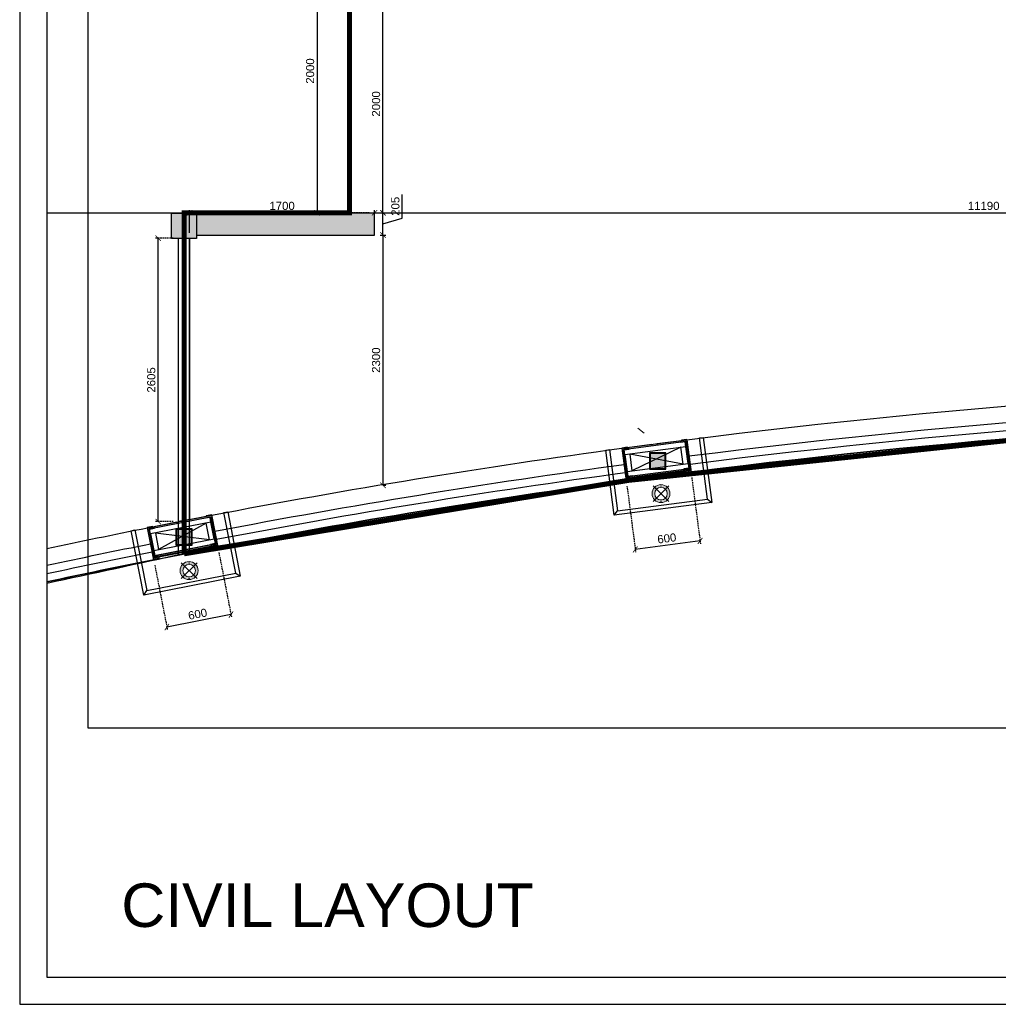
# Model space of a CAD drawing. Header units: millimetres. Extents: x 0 to 2243864, y 0 to 1237228.
# Tile 22 of 30: x 1041861 to 1050850, y 1155395 to 1164439. Entities that reach past the tile are written whole.
import ezdxf

# ---------------------------------------------------------------- set-up
doc = ezdxf.new("R2010")
doc.units = ezdxf.units.MM
doc.header["$LTSCALE"] = 7
doc.linetypes.add('Hidden', pattern=[6, 4, -2])
for name, color, linetype, lineweight in [('A1-LIGHT FIXTURES', 255, 'Continuous', 9), ('A3-DIM', 4, 'Continuous', 13), ('PD_025_TEXT', 61, 'Continuous', 25), ('PD_ELEVATION_03', 80, 'Continuous', 18), ('PD_FURNITURE_LOOSE', 20, 'Continuous', 15)]:
    doc.layers.add(name, color=color, linetype=linetype, lineweight=lineweight)
for name, color, linetype in [('CT-DIM', 3, 'Continuous'), ('PD_BASE', 8, 'Continuous'), ('PD_DIMENSION', 201, 'Continuous')]:
    doc.layers.add(name, color=color, linetype=linetype)
doc.styles.get("Standard").update_dxf_attribs({"font": 'arial.ttf'})
doc.dimstyles.new('MM', dxfattribs={"dimtxt": 75, "dimasz": 50, "dimexe": 25, "dimexo": 50, "dimgap": 25, "dimtad": 1, "dimdec": 0, "dimrnd": 5, "dimtxsty": 'Standard', "dimblk": 'ARCHTICK', "dimcen": 2.5, "dimadec": 0, "dimazin": 0, "dimtfac": 1, "dimtdec": 0, "dimtmove": 0, "dimatfit": 3, "dimfxl": 1, "dimarcsym": 0})

# ---------------------------------------------------------------- blocks, each defined once
blk = doc.blocks.new('_ARCHTICK')
at = {"color": 0, "linetype": 'ByBlock', "const_width": 0.15}
blk.add_lwpolyline([(-0.5, -0.5), (0.5, 0.5)], dxfattribs=at)
blk = doc.blocks.new('*D79')
at = {"layer": 'Defpoints', "color": 0, "ltscale": 0.5, "transparency": 16777216}
for p in [(1056309, 1163315, -999001.4), (1056309, 1162665), (1045121, 1162460.8)]:
    blk.add_point(p, dxfattribs=at)
at = {"layer": 'PD_DIMENSION', "color": 0, "lineweight": -2, "ltscale": 0.5, "transparency": 16777216}
for p, q in [((1056309, 1163265), (1056309, 1162640)), ((1045121, 1162510.8), (1045121, 1162690)), ((1045121, 1162665), (1056309, 1162665))]:
    blk.add_line(p, q, dxfattribs=at)
at = {"layer": 'PD_DIMENSION', "color": 0, "lineweight": -2, "ltscale": 0.5, "transparency": 16777216, "xscale": 50, "yscale": 50, "zscale": 50, "rotation": 180}
blk.add_blockref('_ARCHTICK', (1045121, 1162665), dxfattribs=at)
at = {"layer": 'PD_DIMENSION', "color": 0, "lineweight": -2, "ltscale": 0.5, "transparency": 16777216, "xscale": 50, "yscale": 50, "zscale": 50}
blk.add_blockref('_ARCHTICK', (1056309, 1162665), dxfattribs=at)
at = {"layer": 'PD_DIMENSION', "color": 0, "ltscale": 0.5, "transparency": 16777216, "insert": (1050715, 1162728.3), "char_height": 75, "attachment_point": 5}
blk.add_mtext('11190', dxfattribs=at)
blk = doc.blocks.new('*D96')
at = {"layer": 'Defpoints', "color": 0, "ltscale": 0.5, "transparency": 16777216}
for p in [(1045121, 1162665), (1045197.9, 1162665), (1045121, 1162460.8)]:
    blk.add_point(p, dxfattribs=at)
at = {"layer": 'PD_DIMENSION', "color": 0, "lineweight": -2, "ltscale": 0.5, "transparency": 16777216}
for p, q in [((1045375.3, 1162616.1), (1045375.3, 1162833.6)), ((1045171, 1162665), (1045222.9, 1162665)), ((1045197.9, 1162460.8), (1045197.9, 1162665)), ((1045197.9, 1162562.9), (1045375.3, 1162616.1)), ((1045171, 1162460.8), (1045222.9, 1162460.8))]:
    blk.add_line(p, q, dxfattribs=at)
at = {"layer": 'PD_DIMENSION', "color": 0, "lineweight": -2, "ltscale": 0.5, "transparency": 16777216, "xscale": 50, "yscale": 50, "zscale": 50}
for p, rotation in [((1045197.9, 1162665), 90), ((1045197.9, 1162460.8), 270)]:
    blk.add_blockref('_ARCHTICK', p, dxfattribs=dict(at, rotation=rotation))
at = {"layer": 'PD_DIMENSION', "color": 0, "ltscale": 0.5, "transparency": 16777216, "insert": (1045312, 1162724.9), "char_height": 75, "attachment_point": 5, "rotation": 90}
blk.add_mtext('205', dxfattribs=at)
blk = doc.blocks.new('*D97')
at = {"layer": 'Defpoints', "color": 0, "ltscale": 0.5, "transparency": 16777216}
for p in [(1045121, 1162460.8), (1045151.7, 1160162.3), (1045197.9, 1160162.3)]:
    blk.add_point(p, dxfattribs=at)
at = {"layer": 'PD_DIMENSION', "color": 0, "lineweight": -2, "ltscale": 0.5, "transparency": 16777216}
for p, q in [((1045171, 1162460.8), (1045222.9, 1162460.8)), ((1045197.9, 1162460.8), (1045197.9, 1160162.3)), ((1045201.7, 1160162.3), (1045222.9, 1160162.3))]:
    blk.add_line(p, q, dxfattribs=at)
at = {"layer": 'PD_DIMENSION', "color": 0, "lineweight": -2, "ltscale": 0.5, "transparency": 16777216, "xscale": 50, "yscale": 50, "zscale": 50}
for p, rotation in [((1045197.9, 1162460.8), 90), ((1045197.9, 1160162.3), 270)]:
    blk.add_blockref('_ARCHTICK', p, dxfattribs=dict(at, rotation=rotation))
at = {"layer": 'PD_DIMENSION', "color": 0, "ltscale": 0.5, "transparency": 16777216, "insert": (1045134.6, 1161311.6), "char_height": 75, "attachment_point": 5, "rotation": 90}
blk.add_mtext('2300', dxfattribs=at)
blk = doc.blocks.new('*D98')
at = {"layer": 'Defpoints', "color": 0, "ltscale": 0.5, "transparency": 16777216}
for p in [(1045120.9, 1164665), (1045197.9, 1164665), (1045122.9, 1162665)]:
    blk.add_point(p, dxfattribs=at)
at = {"layer": 'PD_DIMENSION', "color": 0, "lineweight": -2, "ltscale": 0.5, "transparency": 16777216}
for p, q in [((1045170.9, 1164665), (1045222.9, 1164665)), ((1045197.9, 1162665), (1045197.9, 1164665)), ((1045172.9, 1162665), (1045222.9, 1162665))]:
    blk.add_line(p, q, dxfattribs=at)
at = {"layer": 'PD_DIMENSION', "color": 0, "lineweight": -2, "ltscale": 0.5, "transparency": 16777216, "xscale": 50, "yscale": 50, "zscale": 50}
for p, rotation in [((1045197.9, 1164665), 90), ((1045197.9, 1162665), 270)]:
    blk.add_blockref('_ARCHTICK', p, dxfattribs=dict(at, rotation=rotation))
at = {"layer": 'PD_DIMENSION', "color": 0, "ltscale": 0.5, "transparency": 16777216, "insert": (1045134.6, 1163665), "char_height": 75, "attachment_point": 5, "rotation": 90}
blk.add_mtext('2000', dxfattribs=at)
blk = doc.blocks.new('*D122')
at = {"layer": 'Defpoints', "color": 0, "ltscale": 0.5, "transparency": 16777216}
for p in [(1020053.7, 1195122.9), (1019464.9, 1195007.7), (1019585.9, 1194389.1)]:
    blk.add_point(p, dxfattribs=at)
at = {"layer": 'PD_DIMENSION', "color": 0, "linetype": 'Hidden', "lineweight": -2, "ltscale": 0.5, "transparency": 16777216}
for p, q in [((1020063.3, 1195073.8), (1020179.5, 1194479.8)), ((1019474.5, 1194958.6), (1019590.6, 1194364.6))]:
    blk.add_line(p, q, dxfattribs=at)
at = {"layer": 'PD_DIMENSION', "color": 0, "lineweight": -2, "ltscale": 0.5, "transparency": 16777216}
blk.add_line((1020174.7, 1194504.3), (1019585.9, 1194389.1), dxfattribs=at)
at = {"layer": 'PD_DIMENSION', "color": 0, "lineweight": -2, "ltscale": 0.5, "transparency": 16777216, "xscale": 49.99999999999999, "yscale": 49.99999999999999, "zscale": 49.99999999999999}
for p, rotation in [((1020174.7, 1194504.3), 11.06523268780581), ((1019585.9, 1194389.1), 191.0652326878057)]:
    blk.add_blockref('_ARCHTICK', p, dxfattribs=dict(at, rotation=rotation))
at = {"layer": 'PD_DIMENSION', "color": 0, "ltscale": 0.5, "transparency": 16777216, "insert": (1019868.1, 1194508.8), "char_height": 75, "attachment_point": 5, "rotation": 11.06523}
blk.add_mtext('600', dxfattribs=at)
blk = doc.blocks.new('*D123')
at = {"layer": 'Defpoints', "color": 0, "ltscale": 0.5, "transparency": 16777216}
for p in [(1023805.3, 1195734.8), (1024400.3, 1195812.7), (1023888.1, 1195102.6)]:
    blk.add_point(p, dxfattribs=at)
at = {"layer": 'PD_DIMENSION', "color": 0, "linetype": 'Hidden', "lineweight": -2, "ltscale": 0.5, "transparency": 16777216}
for p, q in [((1024406.7, 1195763.1), (1024486.3, 1195155.7)), ((1023811.8, 1195685.2), (1023891.4, 1195077.8))]:
    blk.add_line(p, q, dxfattribs=at)
at = {"layer": 'PD_DIMENSION', "color": 0, "lineweight": -2, "ltscale": 0.5, "transparency": 16777216}
blk.add_line((1024483.1, 1195180.5), (1023888.1, 1195102.6), dxfattribs=at)
at = {"layer": 'PD_DIMENSION', "color": 0, "lineweight": -2, "ltscale": 0.5, "transparency": 16777216, "xscale": 50, "yscale": 50, "zscale": 50}
for p, rotation in [((1024483.1, 1195180.5), 7.462426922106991), ((1023888.1, 1195102.6), 187.4624269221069)]:
    blk.add_blockref('_ARCHTICK', p, dxfattribs=dict(at, rotation=rotation))
at = {"layer": 'PD_DIMENSION', "color": 0, "ltscale": 0.5, "transparency": 16777216, "insert": (1024177.4, 1195204.3), "char_height": 75, "attachment_point": 5, "rotation": 7.46243}
blk.add_mtext('600', dxfattribs=at)
blk = doc.blocks.new('L1')
at = {"layer": 'A1-LIGHT FIXTURES'}
h = blk.add_hatch(color=251, dxfattribs=at)
h.dxf.hatch_style = 1
edge = h.paths.add_edge_path(flags=17)
edge.add_arc((0, 0), 57.5, -45, 315)
edge = h.paths.add_edge_path()
edge.add_arc((0, 0), 82.5, -45, 315)
at = {"layer": 'A1-LIGHT FIXTURES', "color": 251}
for p, q in [((0, 102.5), (0, -102.5)), ((102.5, 0), (-102.5, 0))]:
    blk.add_line(p, q, dxfattribs=at)
for radius in [82.5, 57.5]:
    blk.add_circle((0, 0), radius, dxfattribs=at)
at = {"layer": 'A3-DIM', "color": 251}
for p, q in [((-71.5, 0.1), (-70.1, 0.1)), ((-70.1, 0.1), (-70.1, 1.5)), ((-69.9, 0.1), (-69.9, 1.5)), ((-69.9, 0.1), (-68.5, 0.1)), ((-0.1, 70.1), (-1.5, 70.1)), ((-0.1, 69.9), (-1.5, 69.9)), ((-0.1, 71.5), (-0.1, 70.1)), ((-0.1, 69.9), (-0.1, 68.5)), ((0.1, 71.5), (0.1, 70.1)), ((1.5, 70.1), (0.1, 70.1)), ((0.1, 69.9), (0.1, 68.5)), ((1.5, 69.9), (0.1, 69.9)), ((49.4, 49.6), (48, 49.6)), ((49.4, 49.4), (48, 49.4)), ((49.4, 51), (49.4, 49.6)), ((49.4, 49.4), (49.4, 48)), ((49.6, 51), (49.6, 49.6)), ((51, 49.6), (49.6, 49.6)), ((49.6, 49.4), (49.6, 48)), ((51, 49.4), (49.6, 49.4)), ((69.9, 0.1), (68.5, 0.1)), ((69.9, 1.5), (69.9, 0.1)), ((70.1, 1.5), (70.1, 0.1)), ((71.5, 0.1), (70.1, 0.1)), ((-71.5, -0.1), (-70.1, -0.1)), ((-70.1, -1.5), (-70.1, -0.1)), ((-69.9, -0.1), (-68.5, -0.1)), ((-69.9, -1.5), (-69.9, -0.1)), ((-49.6, -49.4), (-51, -49.4)), ((-49.6, -49.6), (-51, -49.6)), ((-49.6, -48), (-49.6, -49.4)), ((-49.6, -49.6), (-49.6, -51)), ((-49.4, -48), (-49.4, -49.4)), ((-48, -49.4), (-49.4, -49.4)), ((-49.4, -49.6), (-49.4, -51)), ((-48, -49.6), (-49.4, -49.6)), ((-1.5, -69.9), (-0.1, -69.9)), ((-1.5, -70.1), (-0.1, -70.1)), ((-0.1, -69.9), (-0.1, -68.5)), ((-0.1, -71.5), (-0.1, -70.1)), ((0.1, -69.9), (0.1, -68.5)), ((0.1, -69.9), (1.5, -69.9)), ((0.1, -70.1), (1.5, -70.1)), ((0.1, -71.5), (0.1, -70.1)), ((69.9, -0.1), (68.5, -0.1)), ((69.9, -0.1), (69.9, -1.5)), ((71.5, -0.1), (70.1, -0.1)), ((70.1, -0.1), (70.1, -1.5))]:
    blk.add_line(p, q, dxfattribs=at)
for centre in [(-70, 0), (0, 70), (49.5, 49.5), (70, 0), (-49.5, -49.5), (0, -70)]:
    blk.add_circle(centre, 2.5, dxfattribs=at)
for centre, start, end in [((-70, 0), 93.82255, 176.17745), ((-70, 0), 3.82255, 86.17745), ((0, 70), 93.82255, 176.17745), ((0, 70), 183.82255, 266.17745), ((0, 70), 3.82255, 86.17745), ((0, 70), 273.82255, 356.17745), ((49.5, 49.5), 93.82255, 176.17745), ((49.5, 49.5), 183.82255, 266.17745), ((49.5, 49.5), 3.82255, 86.17745), ((49.5, 49.5), 273.82255, 356.17745), ((70, 0), 93.82255, 176.17745), ((70, 0), 3.82255, 86.17745), ((-70, 0), 183.82255, 266.17745), ((-70, 0), 273.82255, 356.17745), ((-49.5, -49.5), 93.82255, 176.17745), ((-49.5, -49.5), 183.82255, 266.17745), ((-49.5, -49.5), 3.82255, 86.17745), ((-49.5, -49.5), 273.82255, 356.17745), ((0, -70), 93.82255, 176.17745), ((0, -70), 183.82255, 266.17745), ((0, -70), 3.82255, 86.17745), ((0, -70), 273.82255, 356.17745), ((70, 0), 183.82255, 266.17745), ((70, 0), 273.82255, 356.17745)]:
    blk.add_arc(centre, 1.5, start, end, dxfattribs=at)
blk = doc.blocks.new('*D115')
at = {"layer": 'Defpoints', "color": 0, "ltscale": 0.5, "transparency": 16777216}
for p in [(1021263.6, 1200194.6), (1020964.8, 1198194.6), (1021493.8, 1198194.6)]:
    blk.add_point(p, dxfattribs=at)
at = {"layer": 'PD_DIMENSION', "color": 0, "linetype": 'Hidden', "lineweight": -2, "ltscale": 0.5, "transparency": 16777216}
for p, q in [((1021213.6, 1200194.6), (1020939.8, 1200194.6)), ((1021443.8, 1198194.6), (1020939.8, 1198194.6))]:
    blk.add_line(p, q, dxfattribs=at)
at = {"layer": 'PD_DIMENSION', "color": 0, "lineweight": -2, "ltscale": 0.5, "transparency": 16777216}
blk.add_line((1020964.8, 1200194.6), (1020964.8, 1198194.6), dxfattribs=at)
at = {"layer": 'PD_DIMENSION', "color": 0, "lineweight": -2, "ltscale": 0.5, "transparency": 16777216, "xscale": 50, "yscale": 50, "zscale": 50}
for p, rotation in [((1020964.8, 1200194.6), 90), ((1020964.8, 1198194.6), 270)]:
    blk.add_blockref('_ARCHTICK', p, dxfattribs=dict(at, rotation=rotation))
at = {"layer": 'PD_DIMENSION', "color": 0, "ltscale": 0.5, "transparency": 16777216, "insert": (1020901.5, 1199496.9), "char_height": 75, "attachment_point": 5, "rotation": 90}
blk.add_mtext('2000', dxfattribs=at)
blk = doc.blocks.new('*D114')
at = {"layer": 'Defpoints', "color": 0, "ltscale": 0.5, "transparency": 16777216}
for p in [(1019506.1, 1197961), (1019693.8, 1197961), (1019693.8, 1195358.2)]:
    blk.add_point(p, dxfattribs=at)
at = {"layer": 'PD_DIMENSION', "color": 0, "linetype": 'Hidden', "lineweight": -2, "ltscale": 0.5, "transparency": 16777216}
for p, q in [((1019643.8, 1197961), (1019481.1, 1197961)), ((1019643.8, 1195358.2), (1019481.1, 1195358.2))]:
    blk.add_line(p, q, dxfattribs=at)
at = {"layer": 'PD_DIMENSION', "color": 0, "lineweight": -2, "ltscale": 0.5, "transparency": 16777216}
blk.add_line((1019506.1, 1195358.2), (1019506.1, 1197961), dxfattribs=at)
at = {"layer": 'PD_DIMENSION', "color": 0, "lineweight": -2, "ltscale": 0.5, "transparency": 16777216, "xscale": 50, "yscale": 50, "zscale": 50}
for p, rotation in [((1019506.1, 1197961), 90), ((1019506.1, 1195358.2), 270)]:
    blk.add_blockref('_ARCHTICK', p, dxfattribs=dict(at, rotation=rotation))
at = {"layer": 'PD_DIMENSION', "color": 0, "ltscale": 0.5, "transparency": 16777216, "insert": (1019442.8, 1196659.6), "char_height": 75, "attachment_point": 5, "rotation": 90}
blk.add_mtext('2605', dxfattribs=at)
blk = doc.blocks.new('*D103')
at = {"layer": 'Defpoints', "color": 0, "ltscale": 0.5, "transparency": 16777216}
for p in [(1045121, 1162665), (1045121, 1162460.8), (1043421, 1162430.2)]:
    blk.add_point(p, dxfattribs=at)
at = {"layer": 'PD_DIMENSION', "color": 0, "lineweight": -2, "ltscale": 0.5, "transparency": 16777216}
for p, q in [((1043421, 1162480.2), (1043421, 1162690)), ((1043421, 1162665), (1045121, 1162665)), ((1045121, 1162510.8), (1045121, 1162690))]:
    blk.add_line(p, q, dxfattribs=at)
at = {"layer": 'PD_DIMENSION', "color": 0, "lineweight": -2, "ltscale": 0.5, "transparency": 16777216, "xscale": 50, "yscale": 50, "zscale": 50, "rotation": 180}
blk.add_blockref('_ARCHTICK', (1043421, 1162665), dxfattribs=at)
at = {"layer": 'PD_DIMENSION', "color": 0, "lineweight": -2, "ltscale": 0.5, "transparency": 16777216, "xscale": 50, "yscale": 50, "zscale": 50}
blk.add_blockref('_ARCHTICK', (1045121, 1162665), dxfattribs=at)
at = {"layer": 'PD_DIMENSION', "color": 0, "ltscale": 0.5, "transparency": 16777216, "insert": (1044271, 1162728.3), "char_height": 75, "attachment_point": 5}
blk.add_mtext('1700', dxfattribs=at)
blk = doc.blocks.new('KJSDU')
at = {"layer": 'PD_BASE'}
h = blk.add_hatch(color=251, dxfattribs=at)
h.dxf.hatch_style = 2
h.paths.add_polyline_path([(1019628.8, 1197959.8), (1019628.8, 1198189.8), (1019858.8, 1198189.8), (1019858.8, 1197959.8)], flags=17)
h = blk.add_hatch(color=251, dxfattribs=at)
h.dxf.hatch_style = 1
h.paths.add_polyline_path([(1019858.8, 1198191), (1019858.8, 1197992.2), (1021493.8, 1197992.5), (1021493.8, 1198192.5)])
h = blk.add_hatch(dxfattribs=at)
h.set_pattern_fill('GOST_WOOD', color=251, angle=97.46243)
h.set_pattern_definition([(187.46242692, (370541.612, 7149105.6197), (-0.779256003, 5.949181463), [10, -2]), (187.46242692, (370543.335, 7149107.8625), (-0.779256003, 5.949181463), [6, -1.5, 3, -1.5]), (187.46242692, (370546.05, 7149110.235), (-0.779256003, 5.949181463), [10, -2])])
h.paths.add_polyline_path([(1024386.7, 1195824), (1024361.9, 1195820.8), (1024359.3, 1195840.6), (1023838.8, 1195772.4), (1023841.3, 1195752.6), (1023816.6, 1195749.4), (1023780.8, 1196022), (1024351, 1196096.7)], flags=16)
h.paths.add_polyline_path([(1024088.1, 1196074.4), (1024089.7, 1196062.5), (1024042.1, 1196056.3), (1024040.6, 1196068.2), (1023767.4, 1196032.4), (1023806.2, 1195735.9), (1023854.8, 1195742.3), (1023852.2, 1195762.1), (1024349, 1195827.2), (1024351.6, 1195807.3), (1024400.1, 1195813.7), (1024361.3, 1196110.2)])
h = blk.add_hatch(color=251, dxfattribs=at)
h.dxf.hatch_style = 1
edge = h.paths.add_edge_path()
edge.add_line((1024301.4, 1196090.2), (1024349, 1196096.5))
edge.add_arc((1024349.3, 1196094.5), 2, 7.46243, 97.46243, ccw=False)
edge.add_line((1024351.2, 1196094.7), (1024357.5, 1196047.1))
edge.add_line((1024357.5, 1196047.1), (1024352.5, 1196046.5))
edge.add_line((1024352.5, 1196046.5), (1024346.7, 1196091.1))
edge.add_line((1024346.7, 1196091.1), (1024302, 1196085.3))
edge.add_line((1024302, 1196085.3), (1024301.4, 1196090.2))
h = blk.add_hatch(color=251, dxfattribs=at)
h.dxf.hatch_style = 1
h.paths.add_polyline_path([(1024350, 1195819.2), (1024348, 1195819), (1024349.8, 1195805.1), (1024402.4, 1195812), (1024363, 1196112.4), (1024313, 1196105.9), (1024313.2, 1196103.9), (1024361.3, 1196110.2), (1024400.1, 1195813.7), (1024351.6, 1195807.3)])
h = blk.add_hatch(color=251, dxfattribs=at)
h.dxf.hatch_style = 1
h.paths.add_polyline_path([(1023855.2, 1195754.4), (1023853.2, 1195754.2), (1023854.8, 1195742.3), (1023806.2, 1195735.9), (1023767.4, 1196032.4), (1023815.5, 1196038.7), (1023815.2, 1196040.7), (1023765.1, 1196034.1), (1023804.5, 1195733.7), (1023857, 1195740.5)])
h = blk.add_hatch(color=251, dxfattribs=at)
h.dxf.hatch_style = 1
edge = h.paths.add_edge_path()
edge.add_line((1023830.4, 1196028.5), (1023782.8, 1196022.3))
edge.add_arc((1023783.1, 1196020.3), 2, 97.46243, 187.46243)
edge.add_line((1023781.1, 1196020.1), (1023787.3, 1195972.5))
edge.add_line((1023787.3, 1195972.5), (1023792.3, 1195973.1))
edge.add_line((1023792.3, 1195973.1), (1023786.5, 1196017.7))
edge.add_line((1023786.5, 1196017.7), (1023831.1, 1196023.6))
edge.add_line((1023831.1, 1196023.6), (1023830.4, 1196028.5))
h = blk.add_hatch(color=251, dxfattribs=at)
h.dxf.hatch_style = 2
h.paths.add_polyline_path([(1024025.1, 1195845.3), (1024163.1, 1195845.3), (1024163.1, 1195983.3), (1024025.1, 1195983.3)], flags=16)
h.paths.add_polyline_path([(1024019.1, 1195839.3), (1024169.1, 1195839.3), (1024169.1, 1195989.3), (1024019.1, 1195989.3)])
h = blk.add_hatch(color=251, dxfattribs=at)
h.dxf.hatch_style = 1
h.paths.add_polyline_path([(1024348, 1195819), (1024350, 1195819.2), (1024349, 1195827.2), (1023852.2, 1195762.1), (1023853.2, 1195754.2), (1023855.2, 1195754.4), (1023854.5, 1195760.4), (1024347.2, 1195824.9)])
h = blk.add_hatch(dxfattribs=at)
h.set_pattern_fill('ANSI36', color=251, scale=10, angle=7.46243)
h.set_pattern_definition([(52.462426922, (370541.6119, 7149105.6197), (0.3416109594, 2.49618873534), [3.125, -0.625, 0, -0.625])])
h.paths.add_polyline_path([(1024348, 1195819), (1023855.2, 1195754.4), (1023854.5, 1195760.4), (1024347.2, 1195824.9)])
h = blk.add_hatch(color=251, dxfattribs=at)
h.dxf.hatch_style = 1
edge = h.paths.add_edge_path()
edge.add_line((1024334.5, 1195837.4), (1024382.1, 1195843.6))
edge.add_arc((1024381.9, 1195845.6), 2, 277.46243, 367.46243)
edge.add_line((1024383.8, 1195845.9), (1024377.6, 1195893.5))
edge.add_line((1024377.6, 1195893.5), (1024372.6, 1195892.8))
edge.add_line((1024372.6, 1195892.8), (1024378.5, 1195848.2))
edge.add_line((1024378.5, 1195848.2), (1024333.9, 1195842.3))
edge.add_line((1024333.9, 1195842.3), (1024334.5, 1195837.4))
h = blk.add_hatch(dxfattribs=at)
h.set_pattern_fill('GOST_WOOD', color=251, scale=1.5, angle=187.46243)
h.set_pattern_definition([(277.462427, (1390823.944, 1223562.334), (-8.9237722, -1.168884), [15, -3]), (277.462427, (1390820.58, 1223564.919), (-8.9237722, -1.168884), [9, -2.25, 4.5, -2.25]), (277.462427, (1390817.021, 1223568.991), (-8.9237722, -1.168884), [15, -3])])
h.paths.add_polyline_path([(1024384.1, 1195843.9), (1024386.7, 1195824), (1024361.9, 1195820.8), (1024359.3, 1195840.6)])
h = blk.add_hatch(color=251, dxfattribs=at)
h.dxf.hatch_style = 1
edge = h.paths.add_edge_path()
edge.add_line((1023863.5, 1195775.7), (1023815.9, 1195769.5))
edge.add_arc((1023815.7, 1195771.4), 2, 187.46243, 277.46243, ccw=False)
edge.add_line((1023813.7, 1195771.2), (1023807.5, 1195818.8))
edge.add_line((1023807.5, 1195818.8), (1023812.4, 1195819.4))
edge.add_line((1023812.4, 1195819.4), (1023818.3, 1195774.8))
edge.add_line((1023818.3, 1195774.8), (1023862.9, 1195780.6))
edge.add_line((1023862.9, 1195780.6), (1023863.5, 1195775.7))
h = blk.add_hatch(dxfattribs=at)
h.set_pattern_fill('GOST_WOOD', color=251, scale=1.5, angle=187.46243)
h.set_pattern_definition([(277.46242692, (370541.612, 7149105.62), (-8.923772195, -1.168884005), [15, -3]), (277.46242692, (370538.248, 7149108.205), (-8.923772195, -1.168884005), [9, -2.25, 4.5, -2.25]), (277.46242692, (370534.689, 7149112.277), (-8.923772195, -1.168884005), [15, -3])])
h.paths.add_polyline_path([(1023838.8, 1195772.4), (1023841.3, 1195752.6), (1023816.6, 1195749.4), (1023814, 1195769.2)])
h = blk.add_hatch(dxfattribs=at)
h.set_pattern_fill('GOST_WOOD', color=251, angle=101.06523)
h.set_pattern_definition([(191.06523269, (-6614.49, 7095561.8214), (-1.1515588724, 5.8884558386), [10, -2]), (191.06523269, (-6612.911, 7095564.168), (-1.1515588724, 5.8884558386), [6, -1.5, 3, -1.5]), (191.06523269, (-6610.3506, 7095566.7067), (-1.1515588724, 5.8884558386), [10, -2])])
h.paths.add_polyline_path([(1020039, 1195133.2), (1020014.4, 1195128.4), (1020010.6, 1195148.1), (1019495.3, 1195047.3), (1019499.2, 1195027.7), (1019474.7, 1195022.9), (1019421.9, 1195292.8), (1019986.2, 1195403.1)], flags=16)
h.paths.add_polyline_path([(1019725.3, 1195364.3), (1019727.6, 1195352.5), (1019680.5, 1195343.3), (1019678.2, 1195355.1), (1019407.8, 1195302.2), (1019465.2, 1195008.8), (1019513.3, 1195018.2), (1019509.4, 1195037.8), (1020001.1, 1195134), (1020005, 1195114.3), (1020053, 1195123.8), (1019995.7, 1195417.2)])
h = blk.add_hatch(color=251, dxfattribs=at)
h.dxf.hatch_style = 1
edge = h.paths.add_edge_path()
edge.add_line((1019937.1, 1195393.5), (1019984.2, 1195402.7))
edge.add_arc((1019984.6, 1195400.8), 2, 11.06523, 101.06523, ccw=False)
edge.add_line((1019986.6, 1195401.2), (1019995.8, 1195354))
edge.add_line((1019995.8, 1195354), (1019990.9, 1195353.1))
edge.add_line((1019990.9, 1195353.1), (1019982.2, 1195397.3))
edge.add_line((1019982.2, 1195397.3), (1019938.1, 1195388.6))
edge.add_line((1019938.1, 1195388.6), (1019937.1, 1195393.5))
h = blk.add_hatch(color=251, dxfattribs=at)
h.dxf.hatch_style = 1
h.paths.add_polyline_path([(1020002.7, 1195126.1), (1020000.7, 1195125.7), (1020003.4, 1195112), (1020055.4, 1195122.2), (1019997.2, 1195419.5), (1019947.7, 1195409.9), (1019948.1, 1195407.9), (1019995.7, 1195417.2), (1020053, 1195123.8), (1020005, 1195114.3)])
h = blk.add_hatch(color=251, dxfattribs=at)
h.dxf.hatch_style = 1
h.paths.add_polyline_path([(1019512.9, 1195030.4), (1019511, 1195030), (1019513.3, 1195018.2), (1019465.2, 1195008.8), (1019407.8, 1195302.2), (1019455.4, 1195311.5), (1019455, 1195313.5), (1019405.4, 1195303.8), (1019463.6, 1195006.4), (1019515.6, 1195016.6)])
h = blk.add_hatch(color=251, dxfattribs=at)
h.dxf.hatch_style = 1
edge = h.paths.add_edge_path()
edge.add_line((1019470.9, 1195302.4), (1019423.8, 1195293.1))
edge.add_arc((1019424.2, 1195291.2), 2, 101.06523, 191.06523)
edge.add_line((1019422.3, 1195290.8), (1019431.5, 1195243.7))
edge.add_line((1019431.5, 1195243.7), (1019436.4, 1195244.6))
edge.add_line((1019436.4, 1195244.6), (1019427.7, 1195288.8))
edge.add_line((1019427.7, 1195288.8), (1019471.9, 1195297.4))
edge.add_line((1019471.9, 1195297.4), (1019470.9, 1195302.4))
h = blk.add_hatch(color=251, dxfattribs=at)
h.dxf.hatch_style = 2
h.paths.add_polyline_path([(1019674.8, 1195149.3), (1019812.8, 1195149.3), (1019812.8, 1195287.3), (1019674.8, 1195287.3)], flags=16)
h.paths.add_polyline_path([(1019668.8, 1195143.3), (1019818.8, 1195143.3), (1019818.8, 1195293.3), (1019668.8, 1195293.3)], flags=17)
h = blk.add_hatch(color=251, dxfattribs=at)
h.dxf.hatch_style = 1
edge = h.paths.add_edge_path()
edge.add_line((1019986.1, 1195143.3), (1020033.2, 1195152.5))
edge.add_arc((1020032.8, 1195154.4), 2, 281.06523, 371.06523)
edge.add_line((1020034.7, 1195154.8), (1020025.5, 1195201.9))
edge.add_line((1020025.5, 1195201.9), (1020020.6, 1195201))
edge.add_line((1020020.6, 1195201), (1020029.3, 1195156.8))
edge.add_line((1020029.3, 1195156.8), (1019985.1, 1195148.2))
edge.add_line((1019985.1, 1195148.2), (1019986.1, 1195143.3))
h = blk.add_hatch(color=251, dxfattribs=at)
h.dxf.hatch_style = 1
h.paths.add_polyline_path([(1020000.7, 1195125.7), (1020002.7, 1195126.1), (1020001.1, 1195134), (1019509.4, 1195037.8), (1019511, 1195030), (1019512.9, 1195030.4), (1019511.8, 1195036.2), (1019999.5, 1195131.6)])
h = blk.add_hatch(dxfattribs=at)
h.set_pattern_fill('ANSI36', color=251, scale=10, angle=11.06523)
h.set_pattern_definition([(56.065232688, (-6614.49, 7095561.8214), (0.18407683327, 2.5127220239), [3.125, -0.625, 0, -0.625])])
h.paths.add_polyline_path([(1020000.7, 1195125.7), (1019512.9, 1195030.4), (1019511.8, 1195036.2), (1019999.5, 1195131.6)])
h = blk.add_hatch(dxfattribs=at)
h.set_pattern_fill('GOST_WOOD', color=251, scale=1.5, angle=191.06523)
h.set_pattern_definition([(281.0652327, (1384008.951, 1245843.391), (-8.83268376, -1.7273383), [15, -3]), (281.0652327, (1384005.431, 1245845.7595), (-8.83268376, -1.7273383), [9, -2.25, 4.5, -2.25]), (281.0652327, (1384001.6235, 1245849.6), (-8.83268376, -1.7273383), [15, -3])])
h.paths.add_polyline_path([(1020035.1, 1195152.9), (1020039, 1195133.2), (1020014.4, 1195128.4), (1020010.6, 1195148.1)])
h = blk.add_hatch(color=251, dxfattribs=at)
h.dxf.hatch_style = 1
edge = h.paths.add_edge_path()
edge.add_line((1019519.9, 1195052.1), (1019472.8, 1195042.9))
edge.add_arc((1019472.4, 1195044.8), 2, 191.06523, 281.06523, ccw=False)
edge.add_line((1019470.4, 1195044.5), (1019461.2, 1195091.6))
edge.add_line((1019461.2, 1195091.6), (1019466.1, 1195092.5))
edge.add_line((1019466.1, 1195092.5), (1019474.8, 1195048.4))
edge.add_line((1019474.8, 1195048.4), (1019518.9, 1195057))
edge.add_line((1019518.9, 1195057), (1019519.9, 1195052.1))
h = blk.add_hatch(dxfattribs=at)
h.set_pattern_fill('GOST_WOOD', color=251, scale=1.5, angle=191.06523)
h.set_pattern_definition([(281.06523269, (-6614.49, 7095561.821), (-8.832683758, -1.727338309), [15, -3]), (281.06523269, (-6618.01, 7095564.19), (-8.832683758, -1.727338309), [9, -2.25, 4.5, -2.25]), (281.06523269, (-6621.818, 7095568.03), (-8.832683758, -1.727338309), [15, -3])])
h.paths.add_polyline_path([(1019495.3, 1195047.3), (1019499.2, 1195027.7), (1019474.7, 1195022.9), (1019470.8, 1195042.5)])
at = {"layer": 'PD_BASE', "color": 251}
for p, q in [((1019628.8, 1198189.8), (1019858.8, 1198189.8)), ((1019628.8, 1197959.8), (1019628.8, 1198189.8)), ((1019858.8, 1198189.8), (1019858.8, 1197959.8)), ((1021493.8, 1197990.4), (1021493.8, 1198194.6)), ((1019858.8, 1197959.8), (1019628.8, 1197959.8)), ((1019693.8, 1195053.1), (1019693.8, 1197961)), ((1019793.8, 1195072.7), (1019793.8, 1197961)), ((1024307.9, 1196040.6), (1023857, 1195825.3)), ((1024042.1, 1196056.3), (1024040.6, 1196068.2)), ((1024089.7, 1196062.5), (1024088.1, 1196074.4)), ((1024328, 1195887), (1023836.9, 1195979)), ((1023855.2, 1195754.4), (1023853.2, 1195754.2)), ((1023857, 1195740.5), (1024349.8, 1195805.1)), ((1024348, 1195819), (1024350, 1195819.2)), ((1024550.7, 1195565), (1024590, 1195534.8)), ((1023694.6, 1195417.5), (1023724.8, 1195456.8)), ((1019946.7, 1195344.5), (1019510.3, 1195101.2)), ((1019680.5, 1195343.3), (1019678.2, 1195355.1)), ((1019727.6, 1195352.5), (1019725.3, 1195364.3)), ((1019976.5, 1195192.3), (1019480.5, 1195253.3)), ((1019515.6, 1195016.6), (1020003.4, 1195112)), ((1020000.7, 1195125.7), (1020002.7, 1195126.1)), ((1019512.9, 1195030.4), (1019511, 1195030)), ((1020219, 1194885), (1020260, 1194857.3)), ((1019373.8, 1194684), (1019401.4, 1194725.1))]:
    blk.add_line(p, q, dxfattribs=at)
for points in [[(1018233.9, 1190924.8), (1036915.9, 1190924.8), (1036915.9, 1210678.2), (1018233.9, 1210678.2)], [(1018483.9, 1191174.8), (1036665.9, 1191174.8), (1036665.9, 1210428.2), (1018483.9, 1210428.2)]]:
    blk.add_lwpolyline(points, close=True, dxfattribs=at)
at = {"layer": 'PD_BASE', "color": 251, "elevation": 0}
for points in [[(1018483.9, 1198194.5), (1019743.8, 1198194.6), (1019743.8, 1195062.9, -0.001071), (1018483.9, 1194790.3, -0.001071)], [(1018483.9, 1195111, -0.003351), (1019406.7, 1195302), (1019996.8, 1195417.4, -0.013583), (1023765.7, 1196032.2), (1024361.9, 1196110.3, -0.027537), (1032080, 1196658.4), (1032681.8, 1196658.4)], [(1024381.1, 1195961.5, -0.027531), (1032081.1, 1196508.4)], [(1024391, 1195887.1, -0.027527), (1032081.7, 1196433.4)], [(1018483.9, 1194804.2, -0.003578), (1019464.9, 1195007.7), (1020053.7, 1195122.9, -0.013578), (1023805.3, 1195734.8), (1024400.3, 1195812.7, -0.027526), (1032082.3, 1196358.4), (1032681.8, 1196358.4)], [(1024301.4, 1196090.2), (1024349, 1196096.5, -0.414214), (1024351.2, 1196094.7), (1024357.5, 1196047.1), (1024352.5, 1196046.5), (1024346.7, 1196091.1), (1024302, 1196085.3), (1024301.4, 1196090.2)], [(1023830.4, 1196028.5), (1023782.8, 1196022.3, 0.414214), (1023781.1, 1196020.1), (1023787.3, 1195972.5), (1023792.3, 1195973.1), (1023786.5, 1196017.7), (1023831.1, 1196023.6), (1023830.4, 1196028.5)], [(1020024.9, 1195270.1), (1020025.3, 1195270.1, -0.01358), (1023785.5, 1195883.5)], [(1024334.5, 1195837.4), (1024382.1, 1195843.6, 0.414214), (1024383.8, 1195845.9), (1024377.6, 1195893.5), (1024372.6, 1195892.8), (1024378.5, 1195848.2), (1024333.9, 1195842.3), (1024334.5, 1195837.4)], [(1020039.5, 1195196.5, -0.013579), (1023795.4, 1195809.1), (1023796.1, 1195809.2)], [(1023863.5, 1195775.7), (1023815.9, 1195769.5, -0.414214), (1023813.7, 1195771.2), (1023807.5, 1195818.8), (1023812.4, 1195819.4), (1023818.3, 1195774.8), (1023862.9, 1195780.6), (1023863.5, 1195775.7)], [(1019937.1, 1195393.5), (1019984.2, 1195402.7, -0.414214), (1019986.6, 1195401.2), (1019995.8, 1195354), (1019990.9, 1195353.1), (1019982.2, 1195397.3), (1019938.1, 1195388.6), (1019937.1, 1195393.5)], [(1019470.9, 1195302.4), (1019423.8, 1195293.1, 0.414214), (1019422.3, 1195290.8), (1019431.5, 1195243.7), (1019436.4, 1195244.6), (1019427.7, 1195288.8), (1019471.9, 1195297.4), (1019470.9, 1195302.4)], [(1019986.1, 1195143.3), (1020033.2, 1195152.5, 0.414214), (1020034.7, 1195154.8), (1020025.5, 1195201.9), (1020020.6, 1195201), (1020029.3, 1195156.8), (1019985.1, 1195148.2), (1019986.1, 1195143.3)], [(1018483.9, 1194957.6, -0.003464), (1019435.8, 1195154.9)], [(1018483.9, 1194880.9, -0.003521), (1019450.3, 1195081.3)], [(1019519.9, 1195052.1), (1019472.8, 1195042.9, -0.414214), (1019470.4, 1195044.5), (1019461.2, 1195091.6), (1019466.1, 1195092.5), (1019474.8, 1195048.4), (1019518.9, 1195057), (1019519.9, 1195052.1)]]:
    blk.add_lwpolyline(points, format="xyb", dxfattribs=at)
for points in [[(1019858.8, 1198191), (1021493.8, 1198194.6)], [(1021293.8, 1198194.6), (1021293.8, 1198194.6)], [(1019858.8, 1197990.4), (1021493.8, 1197990.4)], [(1023815.2, 1196040.7), (1023765.1, 1196034.1), (1023804.5, 1195733.7), (1023857, 1195740.5), (1023854.5, 1195760.4), (1024347.2, 1195824.9), (1024349.8, 1195805.1), (1024402.4, 1195812), (1024363, 1196112.4), (1024313, 1196105.9), (1024313.2, 1196103.9), (1024361.3, 1196110.2), (1024400.1, 1195813.7), (1024351.6, 1195807.3), (1024349, 1195827.2), (1023852.2, 1195762.1), (1023854.8, 1195742.3), (1023806.2, 1195735.9), (1023767.4, 1196032.4), (1023815.5, 1196038.7), (1023815.2, 1196040.7)], [(1024088.1, 1196074.4), (1024361.3, 1196110.2), (1024400.1, 1195813.7), (1024351.6, 1195807.3), (1024349, 1195827.2), (1023852.2, 1195762.1), (1023854.8, 1195742.3), (1023806.2, 1195735.9), (1023767.4, 1196032.4), (1024040.6, 1196068.2)], [(1024372.6, 1195892.8), (1024352.5, 1196046.5), (1023792.3, 1195973.1), (1023812.4, 1195819.4), (1024372.6, 1195892.8)], [(1024328, 1195887), (1024307.9, 1196040.6)], [(1023836.9, 1195979), (1023857, 1195825.3)], [(1024384.1, 1195843.9), (1024386.7, 1195824), (1024361.9, 1195820.8), (1024359.3, 1195840.6), (1024384.1, 1195843.9)], [(1023838.8, 1195772.4), (1023841.3, 1195752.6), (1023816.6, 1195749.4), (1023814, 1195769.2), (1023838.8, 1195772.4)], [(1019455, 1195313.5), (1019405.4, 1195303.8), (1019463.6, 1195006.4), (1019515.6, 1195016.6), (1019511.8, 1195036.2), (1019999.5, 1195131.6), (1020003.4, 1195112), (1020055.4, 1195122.2), (1019997.2, 1195419.5), (1019947.7, 1195409.9), (1019948.1, 1195407.9), (1019995.7, 1195417.2), (1020053, 1195123.8), (1020005, 1195114.3), (1020001.1, 1195134), (1019509.4, 1195037.8), (1019513.3, 1195018.2), (1019465.2, 1195008.8), (1019407.8, 1195302.2), (1019455.4, 1195311.5), (1019455, 1195313.5)], [(1019725.3, 1195364.3), (1019995.7, 1195417.2), (1020053, 1195123.8), (1020005, 1195114.3), (1020001.1, 1195134), (1019509.4, 1195037.8), (1019513.3, 1195018.2), (1019465.2, 1195008.8), (1019407.8, 1195302.2), (1019678.2, 1195355.1)], [(1020020.6, 1195201), (1019990.9, 1195353.1), (1019436.4, 1195244.6), (1019466.1, 1195092.5), (1020020.6, 1195201)], [(1019976.5, 1195192.3), (1019946.7, 1195344.5)], [(1019480.5, 1195253.3), (1019510.3, 1195101.2)], [(1020035.1, 1195152.9), (1020039, 1195133.2), (1020014.4, 1195128.4), (1020010.6, 1195148.1), (1020035.1, 1195152.9)], [(1019495.3, 1195047.3), (1019499.2, 1195027.7), (1019474.7, 1195022.9), (1019470.8, 1195042.5), (1019495.3, 1195047.3)]]:
    blk.add_lwpolyline(points, dxfattribs=at)
for points in [[(1019793.8, 1195377.7), (1019693.8, 1195358.2), (1019693.8, 1197961), (1019793.8, 1197961)], [(1024511.8, 1196131.9), (1024590, 1195534.8), (1023694.6, 1195417.5), (1023616.4, 1196014.6), (1023651.1, 1196019.2), (1023724.8, 1195456.8), (1024550.7, 1195565), (1024477.1, 1196127.4)], [(1024386.7, 1195824), (1024361.9, 1195820.8), (1024359.3, 1195840.6), (1023838.8, 1195772.4), (1023841.3, 1195752.6), (1023816.6, 1195749.4), (1023780.8, 1196022), (1024351, 1196096.7)], [(1024384.1, 1195843.9), (1023814, 1195769.2), (1023780.8, 1196022), (1024351, 1196096.7)], [(1024019.1, 1195839.3), (1024169.1, 1195839.3), (1024169.1, 1195989.3), (1024019.1, 1195989.3)], [(1024025.1, 1195845.3), (1024163.1, 1195845.3), (1024163.1, 1195983.3), (1024025.1, 1195983.3)], [(1024348, 1195819), (1023855.2, 1195754.4), (1023854.5, 1195760.4), (1024347.2, 1195824.9)], [(1020144.4, 1195448.3), (1020260, 1194857.3), (1019373.8, 1194684), (1019258.2, 1195275), (1019292.6, 1195281.7), (1019401.4, 1194725.1), (1020219, 1194885), (1020110.1, 1195441.6)], [(1020039, 1195133.2), (1020014.4, 1195128.4), (1020010.6, 1195148.1), (1019495.3, 1195047.3), (1019499.2, 1195027.7), (1019474.7, 1195022.9), (1019421.9, 1195292.8), (1019986.2, 1195403.1)], [(1020035.1, 1195152.9), (1019470.8, 1195042.5), (1019421.9, 1195292.8), (1019986.2, 1195403.1)], [(1019668.8, 1195143.3), (1019818.8, 1195143.3), (1019818.8, 1195293.3), (1019668.8, 1195293.3)], [(1019674.8, 1195149.3), (1019812.8, 1195149.3), (1019812.8, 1195287.3), (1019674.8, 1195287.3)], [(1020000.7, 1195125.7), (1019512.9, 1195030.4), (1019511.8, 1195036.2), (1019999.5, 1195131.6)]]:
    blk.add_lwpolyline(points, close=True, dxfattribs=at)
at = {"layer": 'PD_BASE', "color": 251}
for start, end in [(90.909977, 97.216873), (97.707981, 100.819679), (101.310787, 102.130841)]:
    blk.add_arc((1033194, 1126367.3), 70000, start, end, dxfattribs=at)
at = {"layer": 'PD_BASE', "color": 251, "rotation": 45}
for p in [(1024124.1, 1195615.2), (1019790, 1194908.3)]:
    blk.add_blockref('L1', p, dxfattribs=at)
at = {"layer": 'PD_DIMENSION', "color": 251, "ltscale": 0.5}
dim = blk.add_linear_dim(base=(1020964.8, 1198194.6), p1=(1021263.6, 1200194.6), p2=(1021493.8, 1198194.6), angle=90, dimstyle='MM', override={"dimtmove": 1}, dxfattribs=at)
dim.commit()
dim.dimension.update_dxf_attribs({"geometry": '*D115', "text_midpoint": (1020964.8, 1199496.9), "dimtype": 128})
dim = blk.add_linear_dim(base=(1019506.1, 1197961), p1=(1019693.8, 1195358.2), p2=(1019693.8, 1197961), angle=90, dimstyle='MM', override={"dimtmove": 1}, dxfattribs=at)
dim.commit()
dim.dimension.update_dxf_attribs({"geometry": '*D114', "text_midpoint": (1019442.8, 1196659.6)})
for p1, p2, distance, picture, middle in [((1024400.3, 1195812.7), (1023805.3, 1195734.8), 637.6, '*D123', (1024177.4, 1195204.3)), ((1020053.7, 1195122.9), (1019464.9, 1195007.7), 630.3, '*D122', (1019868.1, 1194508.8))]:
    dim = blk.add_aligned_dim(p1=p1, p2=p2, distance=distance, dimstyle='MM', override={"dimtmove": 1}, dxfattribs=at)
    dim.commit()
    dim.dimension.update_dxf_attribs({"geometry": picture, "text_midpoint": middle})
blk = doc.blocks.new("KJSDVYUU'")
at = {"layer": 'CT-DIM', "color": 251}
blk.add_lwpolyline([(983921.4, 1139179.8), (999495.9, 1139179.8), (999495.9, 1130487.7), (983921.4, 1130487.7)], close=True, dxfattribs=at)
at = {"layer": 'PD_BASE', "color": 251}
blk.add_blockref('KJSDU', (-34942.2, -62972.8), dxfattribs=at)

msp = doc.modelspace()

# ---------------------------------------------------------------- linework, layer by layer
at = {"layer": 'PD_ELEVATION_03', "const_width": 47, "elevation": 0}
msp.add_lwpolyline([(1043371, 1159533.3, -0.044396), (1055709.6, 1160828.8), (1056519, 1160828.8), (1056519, 1164664.8), (1044890.9, 1164665), (1044890.4, 1162665), (1043371, 1162665)], format="xyb", close=True, dxfattribs=at)
at = {"layer": 'PD_FURNITURE_LOOSE'}
msp.add_line((1047538.8, 1160688.4), (1047596.5, 1160640.6), dxfattribs=at)

# ---------------------------------------------------------------- block references
at = {"layer": 'PD_BASE', "color": 251}
msp.add_blockref("KJSDVYUU'", (58569.4, 27443.2), dxfattribs=at)

# ---------------------------------------------------------------- texts
at = {"layer": 'PD_025_TEXT', "insert": (1042794.4, 1156505.6), "char_height": 400, "width": 15751.593, "attachment_point": 1, "rotation": 359.99187}
msp.add_mtext('CIVIL LAYOUT', dxfattribs=at)

# ---------------------------------------------------------------- dimensions: what is measured, and where the dimension line sits
at = {"layer": 'PD_DIMENSION', "ltscale": 0.5}
for base, p1, p2, picture, middle in [((1045197.9, 1164665), (1045122.9, 1162665), (1045120.9, 1164665), '*D98', (1045134.6, 1163665)), ((1045197.9, 1162665), (1045121, 1162460.8), (1045121, 1162665), '*D96', (1045312, 1162641.1)), ((1045197.9302, 1160162.3392), (1045121.0462, 1162460.8175), (1045151.6759, 1160162.3392), '*D97', (1045134.6117, 1161311.5784))]:
    dim = msp.add_linear_dim(base=base, p1=p1, p2=p2, angle=90, dimstyle='MM', override={"dimtmove": 1}, dxfattribs=at)
    dim.commit()
    dim.dimension.update_dxf_attribs({"geometry": picture, "text_midpoint": middle})
for base, p1, p2, picture, middle in [((1056309, 1162665), (1045121, 1162460.8), (1056309, 1163315, -999001.4), '*D79', (1050715, 1162728.3)), ((1045121, 1162665), (1043421, 1162430.2), (1045121, 1162460.8), '*D103', (1044271, 1162728.3))]:
    dim = msp.add_linear_dim(base=base, p1=p1, p2=p2, dimstyle='MM', override={"dimtmove": 1}, dxfattribs=at)
    dim.commit()
    dim.dimension.update_dxf_attribs({"geometry": picture, "text_midpoint": middle})

doc.saveas('drawing.dxf')
